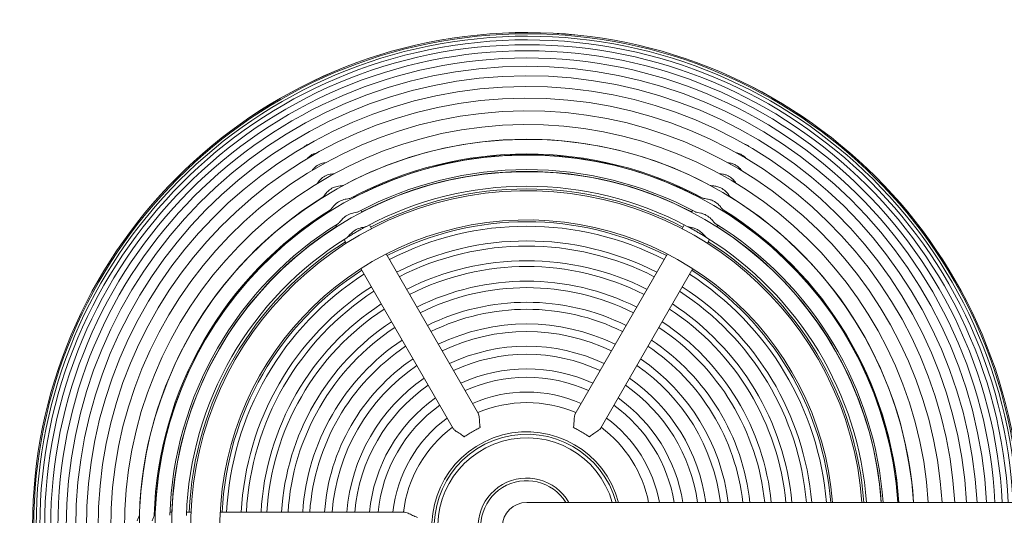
# Model space of a CAD drawing. Header units: millimetres. Extents: x 37 to 375, y 85 to 201.
# Tile 2 of 4: x 37 to 149, y 144 to 201. Entities that reach past the tile are written whole.
import ezdxf

# ---------------------------------------------------------------- set-up
doc = ezdxf.new("R2010")
doc.units = ezdxf.units.MM
doc.header["$MEASUREMENT"] = 0
doc.layers.add('Visible (ANSI)', color=7, linetype='Continuous', lineweight=0)

msp = doc.modelspace()

# ---------------------------------------------------------------- linework, layer by layer
at = {"layer": 'Visible (ANSI)', "color": 18, "lineweight": 9, "true_color": 0x000000}
for p, q in [((74.18, 182.04), (74.17, 182.06)), ((115.52, 182.06), (115.51, 182.04)), ((71.28, 180.39), (71.29, 180.38)), ((75.07, 180.49), (75.01, 180.6)), ((114.68, 180.6), (114.61, 180.49)), ((118.4, 180.38), (118.41, 180.39)), ((72.12, 178.93), (72.18, 178.82)), ((76.02, 178.85), (75.91, 179.04)), ((113.78, 179.04), (113.67, 178.85)), ((117.51, 178.82), (117.57, 178.93)), ((73.02, 177.38), (73.13, 177.18)), ((77.11, 176.96), (76.86, 177.4)), ((112.83, 177.4), (112.58, 176.96)), ((116.56, 177.18), (116.67, 177.38)), ((73.97, 175.73), (74.22, 175.29)), ((115.47, 175.29), (115.72, 175.73)), ((89.33, 155.81), (78.78, 174.07)), ((110.9, 174.07), (100.36, 155.81)), ((75.89, 172.4), (86.44, 154.14)), ((103.25, 154.14), (113.8, 172.4)), ((367.46, 145.69), (94.84, 145.69)), ((50.62, 144.58), (50.6, 144.58)), ((52.41, 144.58), (52.29, 144.58)), ((54.31, 144.58), (54.08, 144.58)), ((56.49, 144.58), (55.98, 144.58)), ((80.92, 144.58), (59.83, 144.58))]:
    msp.add_line(p, q, dxfattribs=at)
for points, knots in [([(151.23, 145.69), (149.69, 176.83), (123.2, 200.83), (92.06, 199.3), (60.92, 197.76), (36.92, 171.27), (38.46, 140.13), (40, 108.99), (66.49, 84.99), (97.63, 86.53), (126.62, 87.96), (149.8, 111.14), (151.23, 140.13)], [0, 0, 0, 0, 1, 1, 1, 2, 2, 2, 3, 3, 3, 4, 4, 4, 4]), ([(151.23, 145.69), (149.69, 176.83), (123.2, 200.83), (92.06, 199.29), (60.92, 197.76), (36.92, 171.27), (38.46, 140.13), (40, 108.99), (66.49, 84.99), (97.63, 86.53), (126.62, 87.96), (149.8, 111.14), (151.23, 140.13)], [0, 0, 0, 0, 1, 1, 1, 2, 2, 2, 3, 3, 3, 4, 4, 4, 4]), ([(151.09, 145.69), (149.55, 176.76), (123.13, 200.69), (92.06, 199.15), (61, 197.62), (37.06, 171.19), (38.6, 140.13), (40.14, 109.07), (66.56, 85.13), (97.63, 86.67), (126.54, 88.1), (149.66, 111.22), (151.09, 140.13)], [0, 0, 0, 0, 1, 1, 1, 2, 2, 2, 3, 3, 3, 4, 4, 4, 4]), ([(150.81, 145.69), (149.27, 176.6), (122.97, 200.41), (92.06, 198.88), (61.15, 197.34), (37.34, 171.04), (38.88, 140.13), (40.42, 109.22), (66.72, 85.41), (97.63, 86.95), (126.39, 88.38), (149.38, 111.37), (150.81, 140.13)], [0, 0, 0, 0, 1, 1, 1, 2, 2, 2, 3, 3, 3, 4, 4, 4, 4]), ([(150.39, 145.69), (148.86, 176.37), (122.74, 199.99), (92.06, 198.46), (61.38, 196.92), (37.76, 170.81), (39.3, 140.13), (40.83, 109.45), (66.95, 85.83), (97.63, 87.36), (126.16, 88.79), (148.96, 111.6), (150.39, 140.13)], [0, 0, 0, 0, 1, 1, 1, 2, 2, 2, 3, 3, 3, 4, 4, 4, 4]), ([(149.84, 145.69), (148.3, 176.06), (122.43, 199.44), (92.06, 197.9), (61.69, 196.37), (38.32, 170.5), (39.85, 140.13), (41.39, 109.76), (67.25, 86.38), (97.63, 87.92), (125.85, 89.35), (148.41, 111.91), (149.84, 140.13)], [0, 0, 0, 0, 1, 1, 1, 2, 2, 2, 3, 3, 3, 4, 4, 4, 4]), ([(149.15, 145.69), (147.61, 175.68), (122.05, 198.75), (92.06, 197.21), (62.07, 195.68), (39.01, 170.12), (40.54, 140.13), (42.08, 110.14), (67.64, 87.07), (97.63, 88.61), (125.47, 90.03), (147.72, 112.29), (149.15, 140.13)], [0, 0, 0, 0, 1, 1, 1, 2, 2, 2, 3, 3, 3, 4, 4, 4, 4]), ([(148.32, 145.69), (146.79, 175.23), (121.6, 197.93), (92.06, 196.39), (62.53, 194.85), (39.83, 169.66), (41.37, 140.13), (42.9, 110.59), (68.09, 87.9), (97.63, 89.43), (125.01, 90.86), (146.9, 112.74), (148.32, 140.13)], [0, 0, 0, 0, 1, 1, 1, 2, 2, 2, 3, 3, 3, 4, 4, 4, 4]), ([(147.37, 145.69), (145.83, 174.7), (121.07, 196.97), (92.06, 195.43), (63.06, 193.9), (40.79, 169.14), (42.32, 140.13), (43.86, 111.12), (68.62, 88.85), (97.63, 90.39), (124.49, 91.81), (145.94, 113.27), (147.37, 140.13)], [0, 0, 0, 0, 1, 1, 1, 2, 2, 2, 3, 3, 3, 4, 4, 4, 4]), ([(146.28, 145.69), (144.75, 174.1), (120.47, 195.88), (92.06, 194.35), (63.65, 192.81), (41.87, 168.54), (43.41, 140.13), (44.94, 111.72), (69.22, 89.94), (97.63, 91.47), (123.89, 92.89), (144.86, 113.87), (146.28, 140.13)], [0, 0, 0, 0, 1, 1, 1, 2, 2, 2, 3, 3, 3, 4, 4, 4, 4]), ([(145.07, 145.69), (143.53, 173.43), (119.8, 194.67), (92.06, 193.13), (64.32, 191.6), (43.08, 167.87), (44.62, 140.13), (46.16, 112.39), (69.89, 91.15), (97.63, 92.69), (123.22, 94.1), (143.65, 114.54), (145.07, 140.13)], [0, 0, 0, 0, 1, 1, 1, 2, 2, 2, 3, 3, 3, 4, 4, 4, 4]), ([(143.73, 145.69), (142.2, 172.69), (119.06, 193.33), (92.06, 191.8), (65.06, 190.26), (44.42, 167.13), (45.96, 140.13), (47.49, 113.13), (70.63, 92.49), (97.63, 94.02), (122.48, 95.44), (142.32, 115.27), (143.73, 140.13)], [0, 0, 0, 0, 1, 1, 1, 2, 2, 2, 3, 3, 3, 4, 4, 4, 4]), ([(142.28, 145.69), (140.74, 171.89), (118.26, 191.88), (92.06, 190.34), (65.87, 188.8), (45.88, 166.32), (47.41, 140.13), (48.95, 113.93), (71.43, 93.94), (97.63, 95.48), (121.68, 96.89), (140.86, 116.08), (142.28, 140.13)], [0, 0, 0, 0, 1, 1, 1, 2, 2, 2, 3, 3, 3, 4, 4, 4, 4]), ([(140.7, 145.69), (139.16, 171.02), (117.39, 190.3), (92.06, 188.77), (66.74, 187.23), (47.45, 165.45), (48.99, 140.13), (50.52, 114.8), (72.3, 95.52), (97.63, 97.05), (120.81, 98.46), (139.29, 116.95), (140.7, 140.13)], [0, 0, 0, 0, 1, 1, 1, 2, 2, 2, 3, 3, 3, 4, 4, 4, 4]), ([(139.01, 145.69), (137.48, 170.09), (116.46, 188.62), (92.06, 187.08), (67.67, 185.54), (49.14, 164.52), (50.68, 140.13), (52.21, 115.73), (73.23, 97.21), (97.63, 98.74), (119.88, 100.14), (137.61, 117.88), (139.01, 140.13)], [0, 0, 0, 0, 1, 1, 1, 2, 2, 2, 3, 3, 3, 4, 4, 4, 4]), ([(137.22, 145.69), (135.68, 169.09), (115.46, 186.82), (92.06, 185.28), (68.66, 183.75), (50.94, 163.53), (52.47, 140.13), (54.01, 116.73), (74.22, 99), (97.63, 100.54), (118.89, 101.93), (135.82, 118.87), (137.22, 140.13)], [0, 0, 0, 0, 1, 1, 1, 2, 2, 2, 3, 3, 3, 4, 4, 4, 4]), ([(69.42, 186.31), (69.51, 186.39), (69.61, 186.46), (69.73, 186.52), (69.81, 186.57), (69.89, 186.6), (69.97, 186.63)], [0, 0, 0, 0, 1, 1, 1, 2, 2, 2, 2]), ([(69.79, 184.98), (69.81, 185), (69.82, 185.02), (69.84, 185.04), (69.96, 185.17), (70.12, 185.31), (70.31, 185.42), (70.52, 185.53), (70.72, 185.6), (70.92, 185.64), (70.92, 185.64), (70.93, 185.64), (70.94, 185.64)], [0, 0, 0, 0, 1, 1, 1, 2, 2, 2, 3, 3, 3, 4, 4, 4, 4]), ([(118.75, 185.64), (118.82, 185.63), (118.89, 185.61), (118.97, 185.59), (119.11, 185.55), (119.25, 185.49), (119.38, 185.41)], [0, 0, 0, 0, 1, 1, 1, 2, 2, 2, 2]), ([(135.32, 145.69), (133.78, 168.04), (114.41, 184.92), (92.06, 183.38), (69.71, 181.85), (52.84, 162.48), (54.37, 140.13), (55.91, 117.78), (75.27, 100.9), (97.63, 102.44), (117.84, 103.83), (133.93, 119.92), (135.32, 140.13)], [0, 0, 0, 0, 1, 1, 1, 2, 2, 2, 3, 3, 3, 4, 4, 4, 4]), ([(70.32, 183.6), (70.39, 183.7), (70.47, 183.8), (70.56, 183.89), (70.69, 184.03), (70.86, 184.16), (71.06, 184.27), (71.27, 184.37), (71.48, 184.44), (71.67, 184.47), (71.74, 184.48), (71.8, 184.49), (71.86, 184.5)], [0, 0, 0, 0, 1, 1, 1, 2, 2, 2, 3, 3, 3, 4, 4, 4, 4]), ([(117.82, 184.5), (117.84, 184.49), (117.85, 184.49), (117.87, 184.49), (118, 184.48), (118.14, 184.45), (118.29, 184.4), (118.43, 184.36), (118.57, 184.3), (118.7, 184.23)], [0, 0, 0, 0, 1, 1, 1, 2, 2, 2, 3, 3, 3, 3]), ([(119.38, 185.41), (119.59, 185.3), (119.75, 185.15), (119.88, 185), (119.89, 185), (119.89, 184.99), (119.9, 184.98)], [0, 0, 0, 0, 1, 1, 1, 2, 2, 2, 2]), ([(118.7, 184.23), (118.9, 184.11), (119.07, 183.96), (119.2, 183.82), (119.26, 183.75), (119.32, 183.67), (119.37, 183.6)], [0, 0, 0, 0, 1, 1, 1, 2, 2, 2, 2]), ([(133.13, 145.69), (131.6, 166.84), (113.21, 182.73), (92.06, 181.2), (70.92, 179.66), (55.02, 161.27), (56.56, 140.13), (58.09, 118.98), (76.48, 103.09), (97.63, 104.62), (116.63, 106), (131.75, 121.12), (133.13, 140.13)], [0, 0, 0, 0, 1, 1, 1, 2, 2, 2, 3, 3, 3, 4, 4, 4, 4]), ([(70.93, 182.14), (70.97, 182.19), (71.02, 182.26), (71.07, 182.33), (71.16, 182.45), (71.27, 182.58), (71.4, 182.69), (71.55, 182.83), (71.73, 182.95), (71.94, 183.04), (72.14, 183.13), (72.35, 183.18), (72.53, 183.2), (72.64, 183.22), (72.74, 183.23), (72.83, 183.23)], [0, 0, 0, 0, 1, 1, 1, 2, 2, 2, 3, 3, 3, 4, 4, 4, 5, 5, 5, 5]), ([(116.86, 183.23), (116.87, 183.23), (116.88, 183.23), (116.89, 183.23), (116.99, 183.22), (117.11, 183.21), (117.24, 183.19), (117.36, 183.17), (117.48, 183.14), (117.6, 183.1), (117.72, 183.05), (117.84, 183), (117.95, 182.94)], [0, 0, 0, 0, 1, 1, 1, 2, 2, 2, 3, 3, 3, 4, 4, 4, 4]), ([(117.95, 182.94), (118.16, 182.82), (118.32, 182.67), (118.45, 182.53), (118.57, 182.41), (118.66, 182.28), (118.73, 182.17), (118.74, 182.16), (118.75, 182.15), (118.76, 182.14)], [0, 0, 0, 0, 1, 1, 1, 2, 2, 2, 3, 3, 3, 3]), ([(71.55, 180.56), (71.56, 180.56), (71.57, 180.57), (71.58, 180.59), (71.62, 180.62), (71.65, 180.66), (71.69, 180.71), (71.74, 180.78), (71.8, 180.86), (71.87, 180.95), (71.96, 181.06), (72.07, 181.19), (72.2, 181.3), (72.35, 181.43), (72.53, 181.56), (72.74, 181.65), (72.95, 181.74), (73.15, 181.79), (73.33, 181.82), (73.47, 181.84), (73.59, 181.85), (73.68, 181.86), (73.76, 181.87), (73.82, 181.88), (73.86, 181.9), (73.87, 181.9), (73.88, 181.9), (73.89, 181.91)], [0, 0, 0, 0, 1, 1, 1, 2, 2, 2, 3, 3, 3, 4, 4, 4, 5, 5, 5, 6, 6, 6, 7, 7, 7, 8, 8, 8, 9, 9, 9, 9]), ([(115.8, 181.91), (115.8, 181.91), (115.81, 181.9), (115.82, 181.9), (115.85, 181.89), (115.9, 181.88), (115.96, 181.87), (116.03, 181.86), (116.12, 181.85), (116.22, 181.84), (116.35, 181.82), (116.5, 181.8), (116.65, 181.75), (116.81, 181.71), (116.98, 181.64), (117.15, 181.55)], [0, 0, 0, 0, 1, 1, 1, 2, 2, 2, 3, 3, 3, 4, 4, 4, 5, 5, 5, 5]), ([(117.15, 181.55), (117.35, 181.43), (117.52, 181.28), (117.65, 181.15), (117.77, 181.02), (117.86, 180.9), (117.94, 180.79), (118, 180.72), (118.04, 180.65), (118.08, 180.61), (118.1, 180.59), (118.12, 180.57), (118.14, 180.56)], [0, 0, 0, 0, 1, 1, 1, 2, 2, 2, 3, 3, 3, 4, 4, 4, 4]), ([(72.41, 179.11), (72.42, 179.11), (72.43, 179.12), (72.44, 179.13), (72.47, 179.16), (72.51, 179.2), (72.55, 179.25), (72.6, 179.32), (72.67, 179.4), (72.74, 179.49), (72.84, 179.6), (72.95, 179.73), (73.09, 179.84), (73.25, 179.98), (73.44, 180.09), (73.64, 180.18), (73.84, 180.26), (74.04, 180.31), (74.22, 180.34), (74.35, 180.36), (74.46, 180.38), (74.55, 180.39), (74.62, 180.41), (74.68, 180.42), (74.72, 180.44), (74.72, 180.44), (74.72, 180.44), (74.72, 180.44)], [0, 0, 0, 0, 1, 1, 1, 2, 2, 2, 3, 3, 3, 4, 4, 4, 5, 5, 5, 6, 6, 6, 7, 7, 7, 8, 8, 8, 9, 9, 9, 9]), ([(114.97, 180.44), (114.98, 180.44), (115, 180.43), (115.01, 180.43), (115.05, 180.41), (115.11, 180.4), (115.18, 180.39), (115.27, 180.37), (115.37, 180.36), (115.48, 180.34), (115.61, 180.32), (115.75, 180.29), (115.89, 180.24), (116.03, 180.19), (116.16, 180.13), (116.29, 180.06)], [0, 0, 0, 0, 1, 1, 1, 2, 2, 2, 3, 3, 3, 4, 4, 4, 5, 5, 5, 5]), ([(116.29, 180.06), (116.5, 179.94), (116.66, 179.8), (116.79, 179.66), (116.91, 179.54), (117.01, 179.42), (117.09, 179.32), (117.14, 179.24), (117.19, 179.18), (117.24, 179.14), (117.25, 179.13), (117.27, 179.12), (117.28, 179.11)], [0, 0, 0, 0, 1, 1, 1, 2, 2, 2, 3, 3, 3, 4, 4, 4, 4]), ([(129.78, 145.69), (128.25, 164.99), (111.36, 179.39), (92.06, 177.85), (72.77, 176.31), (58.37, 159.43), (59.9, 140.13), (61.44, 120.83), (78.33, 106.43), (97.63, 107.97), (114.79, 109.34), (128.42, 122.97), (129.78, 140.13)], [0, 0, 0, 0, 1, 1, 1, 2, 2, 2, 3, 3, 3, 4, 4, 4, 4]), ([(73.32, 177.57), (73.32, 177.57), (73.33, 177.57), (73.33, 177.57), (73.37, 177.59), (73.4, 177.63), (73.45, 177.68), (73.5, 177.74), (73.56, 177.82), (73.64, 177.9), (73.73, 178.01), (73.84, 178.13), (73.98, 178.25), (74.13, 178.37), (74.31, 178.49), (74.52, 178.59), (74.73, 178.68), (74.93, 178.73), (75.1, 178.76), (75.24, 178.79), (75.35, 178.81), (75.44, 178.83), (75.5, 178.84), (75.56, 178.86), (75.59, 178.88)], [0, 0, 0, 0, 1, 1, 1, 2, 2, 2, 3, 3, 3, 4, 4, 4, 5, 5, 5, 6, 6, 6, 7, 7, 7, 8, 8, 8, 8]), ([(114.1, 178.88), (114.11, 178.87), (114.13, 178.86), (114.15, 178.85), (114.21, 178.84), (114.28, 178.82), (114.36, 178.81), (114.46, 178.79), (114.58, 178.77), (114.71, 178.74), (114.82, 178.71), (114.94, 178.68), (115.05, 178.63), (115.16, 178.59), (115.27, 178.54), (115.38, 178.48)], [0, 0, 0, 0, 1, 1, 1, 2, 2, 2, 3, 3, 3, 4, 4, 4, 5, 5, 5, 5]), ([(115.38, 178.48), (115.58, 178.36), (115.75, 178.22), (115.88, 178.09), (116, 177.96), (116.1, 177.85), (116.18, 177.75), (116.24, 177.68), (116.29, 177.62), (116.34, 177.59), (116.35, 177.58), (116.36, 177.57), (116.37, 177.57)], [0, 0, 0, 0, 1, 1, 1, 2, 2, 2, 3, 3, 3, 4, 4, 4, 4]), ([(74.29, 175.93), (74.33, 175.96), (74.37, 175.99), (74.41, 176.04), (74.47, 176.09), (74.53, 176.17), (74.61, 176.25), (74.7, 176.36), (74.82, 176.48), (74.96, 176.59), (75.13, 176.73), (75.31, 176.84), (75.51, 176.93), (75.71, 177.02), (75.91, 177.07), (76.08, 177.11), (76.21, 177.14), (76.32, 177.16), (76.4, 177.18), (76.45, 177.19), (76.49, 177.21), (76.52, 177.22)], [0, 0, 0, 0, 1, 1, 1, 2, 2, 2, 3, 3, 3, 4, 4, 4, 5, 5, 5, 6, 6, 6, 7, 7, 7, 7]), ([(74.29, 175.93), (74.38, 175.99), (74.48, 176.05), (74.6, 176.12), (74.71, 176.19), (74.84, 176.27), (74.99, 176.36), (75.12, 176.44), (75.26, 176.52), (75.4, 176.6), (75.54, 176.68), (75.67, 176.76), (75.81, 176.83), (75.95, 176.91), (76.07, 176.98), (76.18, 177.04), (76.31, 177.11), (76.43, 177.17), (76.52, 177.22)], [0, 0, 0, 0, 1, 1, 1, 2, 2, 2, 3, 3, 3, 4, 4, 4, 5, 5, 5, 6, 6, 6, 6]), ([(113.17, 177.22), (113.17, 177.22), (113.18, 177.22), (113.18, 177.22), (113.22, 177.19), (113.28, 177.18), (113.36, 177.16), (113.44, 177.14), (113.55, 177.12), (113.67, 177.09), (113.79, 177.06), (113.92, 177.03), (114.05, 176.98), (114.17, 176.94), (114.3, 176.88), (114.42, 176.81)], [0, 0, 0, 0, 1, 1, 1, 2, 2, 2, 3, 3, 3, 4, 4, 4, 5, 5, 5, 5]), ([(113.17, 177.22), (113.25, 177.18), (113.36, 177.12), (113.48, 177.05), (113.6, 176.99), (113.74, 176.91), (113.88, 176.83), (114.02, 176.76), (114.15, 176.68), (114.29, 176.6), (114.43, 176.52), (114.57, 176.44), (114.7, 176.36), (114.84, 176.28), (114.96, 176.2), (115.07, 176.14), (115.2, 176.06), (115.31, 175.99), (115.4, 175.93)], [0, 0, 0, 0, 1, 1, 1, 2, 2, 2, 3, 3, 3, 4, 4, 4, 5, 5, 5, 6, 6, 6, 6]), ([(114.42, 176.81), (114.62, 176.69), (114.79, 176.55), (114.92, 176.42), (115.04, 176.3), (115.14, 176.19), (115.22, 176.1), (115.29, 176.03), (115.34, 175.97), (115.39, 175.94), (115.39, 175.94), (115.39, 175.94), (115.4, 175.93)], [0, 0, 0, 0, 1, 1, 1, 2, 2, 2, 3, 3, 3, 4, 4, 4, 4]), ([(89.53, 154.25), (89.52, 154.29), (89.51, 154.33), (89.5, 154.37), (89.47, 154.55), (89.46, 154.73), (89.45, 154.91), (89.44, 155.12), (89.43, 155.32), (89.41, 155.48), (89.4, 155.61), (89.37, 155.71), (89.34, 155.79), (89.33, 155.79), (89.33, 155.8), (89.33, 155.81)], [0, 0, 0, 0, 1, 1, 1, 2, 2, 2, 3, 3, 3, 4, 4, 4, 5, 5, 5, 5]), ([(100.36, 155.81), (100.33, 155.75), (100.3, 155.66), (100.29, 155.55), (100.27, 155.42), (100.26, 155.27), (100.25, 155.1), (100.24, 154.88), (100.23, 154.65), (100.2, 154.43), (100.19, 154.37), (100.17, 154.31), (100.16, 154.25)], [0, 0, 0, 0, 1, 1, 1, 2, 2, 2, 3, 3, 3, 4, 4, 4, 4]), ([(105.33, 145.69), (103.79, 151.48), (97.85, 154.93), (92.06, 153.4), (86.27, 151.86), (82.82, 145.92), (84.36, 140.13), (85.89, 134.34), (91.84, 130.89), (97.63, 132.42), (101.39, 133.42), (104.33, 136.36), (105.33, 140.13)], [0, 0, 0, 0, 1, 1, 1, 2, 2, 2, 3, 3, 3, 4, 4, 4, 4]), ([(105.04, 145.69), (103.51, 151.32), (97.7, 154.65), (92.06, 153.11), (86.43, 151.57), (83.11, 145.76), (84.65, 140.13), (86.18, 134.5), (91.99, 131.18), (97.63, 132.71), (101.24, 133.7), (104.06, 136.52), (105.04, 140.13)], [0, 0, 0, 0, 1, 1, 1, 2, 2, 2, 3, 3, 3, 4, 4, 4, 4]), ([(104.61, 145.69), (103.07, 151.09), (97.46, 154.21), (92.06, 152.68), (86.67, 151.14), (83.54, 145.52), (85.08, 140.13), (86.62, 134.74), (92.23, 131.61), (97.63, 133.15), (101.01, 134.11), (103.65, 136.75), (104.61, 140.13)], [0, 0, 0, 0, 1, 1, 1, 2, 2, 2, 3, 3, 3, 4, 4, 4, 4]), ([(86.44, 154.14), (86.44, 154.12), (86.46, 154.11), (86.47, 154.09), (86.52, 154.03), (86.6, 153.96), (86.7, 153.88), (86.82, 153.79), (86.96, 153.7), (87.12, 153.6), (87.3, 153.49), (87.48, 153.36), (87.64, 153.22), (87.66, 153.21), (87.67, 153.19), (87.68, 153.18)], [0, 0, 0, 0, 1, 1, 1, 2, 2, 2, 3, 3, 3, 4, 4, 4, 5, 5, 5, 5]), ([(87.68, 153.18), (87.81, 153.26), (87.95, 153.36), (88.11, 153.46), (88.27, 153.56), (88.44, 153.67), (88.62, 153.77), (88.8, 153.87), (88.98, 153.97), (89.15, 154.06), (89.29, 154.13), (89.42, 154.19), (89.53, 154.25)], [0, 0, 0, 0, 1, 1, 1, 2, 2, 2, 3, 3, 3, 4, 4, 4, 4]), ([(100.16, 154.25), (100.29, 154.18), (100.45, 154.11), (100.61, 154.02), (100.78, 153.93), (100.96, 153.84), (101.14, 153.73), (101.32, 153.63), (101.49, 153.52), (101.65, 153.41), (101.78, 153.33), (101.9, 153.25), (102, 153.18)], [0, 0, 0, 0, 1, 1, 1, 2, 2, 2, 3, 3, 3, 4, 4, 4, 4]), ([(102, 153.18), (102.05, 153.23), (102.1, 153.27), (102.14, 153.3), (102.28, 153.42), (102.45, 153.52), (102.61, 153.63), (102.77, 153.73), (102.93, 153.83), (103.05, 153.93), (103.14, 154), (103.22, 154.07), (103.25, 154.14)], [0, 0, 0, 0, 1, 1, 1, 2, 2, 2, 3, 3, 3, 4, 4, 4, 4]), ([(99.66, 145.69), (98.13, 148.35), (94.72, 149.27), (92.06, 147.73), (89.4, 146.19), (88.49, 142.79), (90.03, 140.13), (91.56, 137.47), (94.97, 136.56), (97.63, 138.09), (98.47, 138.58), (99.17, 139.28), (99.66, 140.13)], [0, 0, 0, 0, 1, 1, 1, 2, 2, 2, 3, 3, 3, 4, 4, 4, 4]), ([(99.32, 145.69), (97.79, 148.17), (94.54, 148.92), (92.06, 147.39), (89.59, 145.85), (88.83, 142.6), (90.37, 140.13), (91.9, 137.66), (95.15, 136.9), (97.63, 138.43), (98.31, 138.86), (98.89, 139.44), (99.32, 140.13)], [0, 0, 0, 0, 1, 1, 1, 2, 2, 2, 3, 3, 3, 4, 4, 4, 4]), ([(94.84, 145.69), (93.31, 145.69), (92.06, 144.45), (92.06, 142.91), (92.06, 141.37), (93.31, 140.13), (94.84, 140.13)], [0, 0, 0, 0, 1, 1, 1, 2, 2, 2, 2]), ([(50.34, 143.59), (50.39, 143.74), (50.44, 143.86), (50.49, 143.97), (50.53, 144.06), (50.56, 144.13), (50.58, 144.18), (50.59, 144.21), (50.59, 144.24), (50.59, 144.26)], [0, 0, 0, 0, 1, 1, 1, 2, 2, 2, 3, 3, 3, 3]), ([(52.06, 143.59), (52.1, 143.74), (52.15, 143.86), (52.19, 143.97), (52.23, 144.06), (52.26, 144.13), (52.27, 144.18), (52.27, 144.21), (52.28, 144.23), (52.28, 144.24)], [0, 0, 0, 0, 1, 1, 1, 2, 2, 2, 3, 3, 3, 3]), ([(82.37, 143.98), (82.31, 144), (82.25, 144.02), (82.2, 144.03), (82.03, 144.1), (81.85, 144.19), (81.68, 144.27), (81.51, 144.37), (81.34, 144.45), (81.2, 144.51), (81.09, 144.55), (80.99, 144.58), (80.92, 144.58)], [0, 0, 0, 0, 1, 1, 1, 2, 2, 2, 3, 3, 3, 4, 4, 4, 4])]:
    msp.add_open_spline(points, degree=3, knots=knots, dxfattribs=at)
for points in [[(115.8, 181.91), (102.71, 188.94), (86.98, 188.94), (73.89, 181.91)], [(114.97, 180.44), (102.4, 187.18), (87.29, 187.18), (74.72, 180.44)], [(114.63, 180.51), (102.24, 187.03), (87.45, 187.03), (75.06, 180.51)], [(119.72, 186.63), (119.82, 186.59), (119.92, 186.55), (120.01, 186.5)], [(120.01, 186.5), (120.1, 186.44), (120.19, 186.38), (120.27, 186.31)], [(114.1, 178.88), (102.07, 185.31), (87.62, 185.31), (75.59, 178.88)], [(113.68, 178.87), (101.88, 185.05), (87.81, 185.05), (76.01, 178.87)], [(113.17, 177.22), (101.72, 183.34), (87.97, 183.34), (76.52, 177.22)], [(112.68, 177.14), (101.5, 182.96), (88.19, 182.96), (77.01, 177.14)], [(71.55, 180.56), (58.92, 172.74), (51.05, 159.11), (50.59, 144.26)], [(139.03, 145.69), (138.13, 160.01), (130.34, 173.01), (118.14, 180.56)], [(72.41, 179.11), (60.28, 171.59), (52.72, 158.5), (52.28, 144.24)], [(72.17, 178.84), (60.34, 171.38), (52.94, 158.56), (52.39, 144.58)], [(110.8, 173.88), (100.79, 179.04), (88.9, 179.04), (78.89, 173.88)], [(137.34, 145.69), (136.44, 159.42), (128.97, 171.86), (117.28, 179.11)], [(137.24, 145.69), (136.35, 159.26), (129.02, 171.59), (117.52, 178.84)], [(110.54, 173.44), (100.69, 178.51), (89, 178.51), (79.15, 173.44)], [(73.32, 177.57), (61.73, 170.37), (54.51, 157.86), (54.07, 144.22)], [(73.12, 177.2), (61.87, 170.07), (54.84, 157.88), (54.29, 144.58)], [(109.71, 171.99), (100.37, 176.76), (89.32, 176.76), (79.98, 171.99)], [(135.54, 145.69), (134.65, 158.78), (127.51, 170.64), (116.37, 177.57)], [(135.34, 145.69), (134.46, 158.58), (127.48, 170.28), (116.57, 177.2)], [(74.29, 175.93), (63.27, 169.08), (56.4, 157.17), (55.97, 144.2)], [(74.12, 175.47), (63.49, 168.7), (56.83, 157.17), (56.28, 144.58)], [(109.41, 171.48), (100.26, 176.14), (89.43, 176.14), (80.28, 171.48)], [(133.64, 145.69), (132.75, 158.11), (125.97, 169.35), (115.4, 175.93)], [(133.34, 145.69), (132.46, 157.87), (125.87, 168.91), (115.57, 175.47)], [(108.58, 170.03), (99.94, 174.4), (89.75, 174.4), (81.11, 170.03)], [(108.24, 169.45), (99.82, 173.7), (89.87, 173.7), (81.45, 169.45)], [(76, 172.21), (66.53, 166.12), (60.59, 155.83), (60.05, 144.58)], [(129.57, 145.69), (128.7, 156.53), (122.83, 166.33), (113.69, 172.21)], [(76.25, 171.77), (66.94, 165.77), (61.09, 155.65), (60.56, 144.58)], [(107.4, 168), (99.5, 171.96), (90.19, 171.96), (82.29, 168)], [(107.03, 167.36), (99.36, 171.18), (90.33, 171.18), (82.66, 167.36)], [(129.06, 145.69), (128.2, 156.34), (122.42, 165.98), (113.43, 171.77)], [(77.09, 170.32), (68.29, 164.63), (62.76, 155.05), (62.23, 144.58)], [(127.39, 145.69), (126.53, 155.75), (121.07, 164.84), (112.6, 170.32)], [(77.39, 169.81), (68.77, 164.22), (63.35, 154.84), (62.82, 144.58)], [(106.2, 165.91), (99.04, 169.44), (90.65, 169.44), (83.49, 165.91)], [(126.79, 145.69), (125.93, 155.53), (120.59, 164.43), (112.3, 169.81)], [(78.22, 168.36), (70.12, 163.07), (65.02, 154.24), (64.49, 144.58)], [(78.56, 167.78), (70.66, 162.61), (65.69, 154), (65.16, 144.58)], [(105.79, 165.21), (98.89, 168.6), (90.8, 168.6), (83.9, 165.21)], [(124.44, 145.69), (123.6, 154.7), (118.7, 162.83), (111.13, 167.78)], [(125.12, 145.69), (124.27, 154.94), (119.24, 163.29), (111.47, 168.36)], [(104.95, 163.76), (98.57, 166.85), (91.12, 166.85), (84.74, 163.76)], [(79.39, 166.33), (72.02, 161.47), (67.36, 153.4), (66.84, 144.58)], [(79.77, 165.69), (72.62, 160.95), (68.1, 153.14), (67.58, 144.58)], [(104.52, 163), (98.4, 165.95), (91.28, 165.95), (85.17, 163)], [(122.02, 145.69), (121.19, 153.83), (116.75, 161.17), (109.92, 165.69)], [(122.77, 145.69), (121.93, 154.1), (117.35, 161.68), (110.29, 166.33)], [(80.6, 164.24), (73.97, 159.81), (69.77, 152.54), (69.25, 144.58)], [(103.68, 161.55), (98.09, 164.2), (91.6, 164.2), (86.01, 161.55)], [(120.34, 145.69), (119.52, 153.24), (115.4, 160.03), (109.09, 164.24)], [(81.01, 163.54), (74.62, 159.25), (70.58, 152.25), (70.06, 144.58)], [(103.22, 160.75), (97.91, 163.24), (91.78, 163.24), (86.47, 160.75)], [(119.53, 145.69), (118.71, 152.95), (114.74, 159.47), (108.68, 163.54)], [(81.85, 162.09), (75.97, 158.11), (72.25, 151.66), (71.74, 144.58)], [(117.85, 145.69), (117.04, 152.35), (113.39, 158.33), (107.84, 162.09)], [(82.28, 161.33), (76.68, 157.51), (73.12, 151.34), (72.61, 144.58)], [(102.38, 159.3), (97.6, 161.5), (92.09, 161.5), (87.31, 159.3)], [(116.97, 145.69), (116.17, 152.04), (112.69, 157.73), (107.41, 161.33)], [(83.12, 159.88), (78.03, 156.37), (74.78, 150.75), (74.28, 144.58)], [(101.89, 158.46), (97.41, 160.49), (92.28, 160.49), (87.8, 158.46)], [(115.29, 145.69), (114.5, 151.44), (111.34, 156.59), (106.57, 159.88)], [(83.58, 159.08), (78.77, 155.73), (75.7, 150.42), (75.21, 144.58)], [(101.05, 157), (97.1, 158.74), (92.59, 158.74), (88.64, 157)], [(114.35, 145.69), (113.58, 151.11), (110.6, 155.96), (106.11, 159.08)], [(84.42, 157.63), (80.12, 154.59), (77.37, 149.82), (76.88, 144.58)], [(100.44, 155.95), (96.87, 157.48), (92.82, 157.48), (89.25, 155.95)], [(112.67, 145.69), (111.92, 150.51), (109.25, 154.81), (105.27, 157.63)], [(84.91, 156.79), (80.91, 153.92), (78.34, 149.47), (77.86, 144.58)], [(111.68, 145.69), (110.95, 150.16), (108.46, 154.15), (104.78, 156.79)], [(85.75, 155.33), (82.26, 152.78), (80.01, 148.88), (79.54, 144.58)], [(109.99, 145.69), (109.28, 149.56), (107.12, 153.01), (103.94, 155.33)], [(86.35, 154.28), (83.24, 151.95), (81.21, 148.44), (80.76, 144.58)], [(108.76, 145.69), (108.07, 149.12), (106.14, 152.18), (103.33, 154.28)]]:
    msp.add_open_spline(points, degree=3, dxfattribs=at)

doc.saveas('drawing.dxf')
